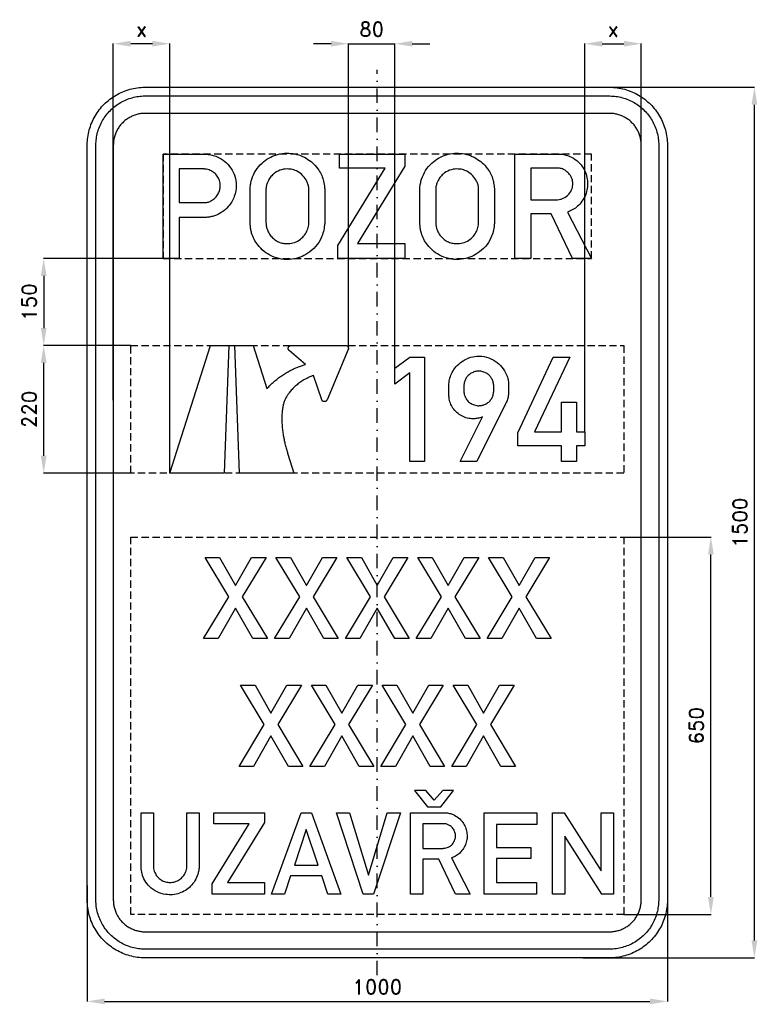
# Model space of a CAD drawing. Header units: millimetres. Extents: x -616 to 655, y -830 to 866.
import ezdxf

# ---------------------------------------------------------------- set-up
doc = ezdxf.new("R2010")
doc.units = ezdxf.units.MM
doc.header["$LTSCALE"] = 5
doc.linetypes.add('ČERCHOVANÁX2', pattern=[2, 1, -0.5, 0, -0.5])
doc.linetypes.add('ČÁRKOVANÁX2', pattern=[1.5, 1, -0.5])
doc.layers.add('Kóty', color=2, linetype='Continuous')
doc.layers.add('Značka', color=7, linetype='Continuous')
doc.styles.get("Standard").update_dxf_attribs({"font": 'romand.shx', "height": 25})
doc.dimstyles.get("Standard").update_dxf_attribs({"dimtxt": 25, "dimasz": 30, "dimexe": 0.18, "dimexo": 0.0625, "dimgap": 12.5, "dimtad": 1, "dimdec": 0, "dimzin": 0, "dimdsep": 46, "dimtxsty": 'Standard', "dimcen": 0.09, "dimadec": 0, "dimazin": 0, "dimtfac": 1, "dimtdec": 0, "dimtofl": 0, "dimtmove": 0, "dimatfit": 3, "dimfxl": 1, "dimtolj": 1, "dimtzin": 0, "dimarcsym": 0})

# ---------------------------------------------------------------- blocks, each defined once
blk = doc.blocks.new('*D0')
at = {"layer": 'Defpoints', "color": 0, "transparency": 16777216}
for p in [(425.0625, -25), (575, -25), (425, -675)]:
    blk.add_point(p, dxfattribs=at)
at = {"layer": 'Kóty', "color": 0, "lineweight": -2, "transparency": 16777216}
for p, q in [((425.125, -25), (575.18, -25)), ((575, -645), (575, -55)), ((425.0625, -675), (575.18, -675))]:
    blk.add_line(p, q, dxfattribs=at)
at = {"layer": 'Kóty', "color": 0, "transparency": 16777216}
for points in [[(570, -55), (580, -55), (575, -25)], [(570, -645), (580, -645), (575, -675)]]:
    blk.add_solid(points, dxfattribs=at)
at = {"layer": 'Kóty', "color": 0, "transparency": 16777216, "insert": (550, -350), "char_height": 25, "attachment_point": 5, "rotation": 90}
blk.add_mtext('\\A1;650', dxfattribs=at)
blk = doc.blocks.new('*D1')
at = {"layer": 'Defpoints', "color": 0, "transparency": 16777216}
for p in [(351.7, 750), (650, 750), (353.9, -750)]:
    blk.add_point(p, dxfattribs=at)
at = {"layer": 'Kóty', "color": 0, "lineweight": -2, "transparency": 16777216}
for p, q in [((351.8, 750), (650.2, 750)), ((650, -720), (650, 720)), ((354, -750), (650.2, -750))]:
    blk.add_line(p, q, dxfattribs=at)
at = {"layer": 'Kóty', "color": 0, "transparency": 16777216}
for points in [[(645, 720), (655, 720), (650, 750)], [(645, -720), (655, -720), (650, -750)]]:
    blk.add_solid(points, dxfattribs=at)
at = {"layer": 'Kóty', "color": 0, "transparency": 16777216, "insert": (625, 0), "char_height": 25, "attachment_point": 5, "rotation": 90}
blk.add_mtext('\\A1;1500', dxfattribs=at)
blk = doc.blocks.new('*D2')
at = {"layer": 'Defpoints', "color": 0, "transparency": 16777216}
for p in [(-575, 305), (-425, 305), (-425, 85)]:
    blk.add_point(p, dxfattribs=at)
at = {"layer": 'Kóty', "color": 0, "lineweight": -2, "transparency": 16777216}
for p, q in [((-425.0625, 305), (-575.18, 305)), ((-575, 115), (-575, 275)), ((-425.0625, 85), (-575.18, 85))]:
    blk.add_line(p, q, dxfattribs=at)
at = {"layer": 'Kóty', "color": 0, "transparency": 16777216}
for points in [[(-580, 275), (-570, 275), (-575, 305)], [(-580, 115), (-570, 115), (-575, 85)]]:
    blk.add_solid(points, dxfattribs=at)
at = {"layer": 'Kóty', "color": 0, "transparency": 16777216, "insert": (-600, 195), "char_height": 25, "attachment_point": 5, "rotation": 90}
blk.add_mtext('\\A1;220', dxfattribs=at)
blk = doc.blocks.new('*D3')
at = {"layer": 'Defpoints', "color": 0, "transparency": 16777216}
for p in [(-49.7, 825), (-49.7, 300), (30.3, 265.8)]:
    blk.add_point(p, dxfattribs=at)
at = {"layer": 'Kóty', "color": 0, "lineweight": -2, "transparency": 16777216}
for p, q in [((-79.7, 825), (-109.7, 825)), ((-49.7, 300.1), (-49.7, 825.2)), ((30.3, 265.8), (30.3, 825.2)), ((60.3, 825), (90.3, 825))]:
    blk.add_line(p, q, dxfattribs=at)
at = {"layer": 'Kóty', "color": 0, "transparency": 16777216}
for points in [[(-79.7, 830), (-79.7, 820), (-49.7, 825)], [(60.3, 830), (60.3, 820), (30.3, 825)]]:
    blk.add_solid(points, dxfattribs=at)
at = {"layer": 'Kóty', "color": 0, "transparency": 16777216, "insert": (-9.7, 850), "char_height": 25, "attachment_point": 5}
blk.add_mtext('\\A1;80', dxfattribs=at)
blk = doc.blocks.new('*D4')
at = {"layer": 'Defpoints', "color": 0, "transparency": 16777216}
for p in [(-455, 825), (-455, 210.9), (-357.7, 85)]:
    blk.add_point(p, dxfattribs=at)
at = {"layer": 'Kóty', "color": 0, "lineweight": -2, "transparency": 16777216}
for p, q in [((-455, 211), (-455, 825.2)), ((-387.7, 825), (-425, 825)), ((-357.7, 85.1), (-357.7, 825.2))]:
    blk.add_line(p, q, dxfattribs=at)
at = {"layer": 'Kóty', "color": 0, "transparency": 16777216}
for points in [[(-425, 830), (-425, 820), (-455, 825)], [(-387.7, 830), (-387.7, 820), (-357.7, 825)]]:
    blk.add_solid(points, dxfattribs=at)
at = {"layer": 'Kóty', "color": 0, "transparency": 16777216, "insert": (-406.4, 850), "char_height": 25, "attachment_point": 5}
blk.add_mtext('\\A1;x', dxfattribs=at)
blk = doc.blocks.new('*D5')
at = {"layer": 'Defpoints', "color": 0, "transparency": 16777216}
for p in [(455, 825), (357.725, 156.337), (455, 156.337)]:
    blk.add_point(p, dxfattribs=at)
at = {"layer": 'Kóty', "color": 0, "lineweight": -2, "transparency": 16777216}
for p, q in [((357.725, 156.3995), (357.725, 825.18)), ((387.725, 825), (425, 825)), ((455, 156.3995), (455, 825.18))]:
    blk.add_line(p, q, dxfattribs=at)
at = {"layer": 'Kóty', "color": 0, "transparency": 16777216}
for points in [[(387.725, 830), (387.725, 820), (357.725, 825)], [(425, 830), (425, 820), (455, 825)]]:
    blk.add_solid(points, dxfattribs=at)
at = {"layer": 'Kóty', "color": 0, "transparency": 16777216, "insert": (406.3625, 850), "char_height": 25, "attachment_point": 5}
blk.add_mtext('\\A1;x', dxfattribs=at)
blk = doc.blocks.new('*D6')
at = {"layer": 'Defpoints', "color": 0, "transparency": 16777216}
for p in [(-369.047, 455.02), (-575, 305), (-425, 305)]:
    blk.add_point(p, dxfattribs=at)
at = {"layer": 'Kóty', "color": 0, "lineweight": -2, "transparency": 16777216}
for p, q in [((-369.1095, 455.02), (-575.18, 455.02)), ((-575, 425.02), (-575, 335)), ((-425.0625, 305), (-575.18, 305))]:
    blk.add_line(p, q, dxfattribs=at)
at = {"layer": 'Kóty', "color": 0, "transparency": 16777216}
for points in [[(-580, 425.02), (-570, 425.02), (-575, 455.02)], [(-580, 335), (-570, 335), (-575, 305)]]:
    blk.add_solid(points, dxfattribs=at)
at = {"layer": 'Kóty', "color": 0, "transparency": 16777216, "insert": (-600, 380.01), "char_height": 25, "attachment_point": 5, "rotation": 90}
blk.add_mtext('\\A1;150', dxfattribs=at)
blk = doc.blocks.new('*D7')
at = {"layer": 'Defpoints', "color": 0, "transparency": 16777216}
for p in [(-500, -625.4), (500, -625.4), (500, -825)]:
    blk.add_point(p, dxfattribs=at)
at = {"layer": 'Kóty', "color": 0, "lineweight": -2, "transparency": 16777216}
for p, q in [((-500, -625.4), (-500, -825.2)), ((500, -625.4), (500, -825.2)), ((-470, -825), (470, -825))]:
    blk.add_line(p, q, dxfattribs=at)
at = {"layer": 'Kóty', "color": 0, "transparency": 16777216}
for points in [[(-470, -820), (-470, -830), (-500, -825)], [(470, -820), (470, -830), (500, -825)]]:
    blk.add_solid(points, dxfattribs=at)
at = {"layer": 'Kóty', "color": 0, "transparency": 16777216, "insert": (0, -800), "char_height": 25, "attachment_point": 5}
blk.add_mtext('\\A1;1000', dxfattribs=at)

msp = doc.modelspace()

# ---------------------------------------------------------------- linework, layer by layer
at = {"layer": 'Kóty'}
msp.add_lwpolyline([(-49.7, 825), (30.3, 825)], dxfattribs=at)
at = {"layer": 'Značka', "color": 6, "linetype": 'ČERCHOVANÁX2', "ltscale": 5}
msp.add_lwpolyline([(0, -780), (0, 780)], dxfattribs=at)
at = {"layer": 'Značka', "color": 3}
for points in [[(-400, -750), (-400.4, -750), (-400.8, -750, -0.03218), (-413.7, -749.1, -0.035443), (-426.4, -746.5, -0.036267), (-438.7, -742.3, -0.03442), (-450.2, -736.5, -0.033722), (-461, -729.3, -0.034085), (-470.7, -720.7, -0.034209), (-479.3, -711, -0.034229), (-486.5, -700.2, -0.034044), (-492.3, -688.7, -0.033412), (-496.5, -676.4, -0.034127), (-499.1, -663.7, -0.036745), (-500, -650.8), (-500, -650.4), (-500, -650), (-500, 650), (-500, 650.4), (-500, 650.8, -0.03218), (-499.1, 663.7, -0.035441), (-496.5, 676.4, -0.03627), (-492.3, 688.7, -0.034417), (-486.5, 700.2, -0.033719), (-479.3, 711, -0.034078), (-470.7, 720.7, -0.034208), (-461, 729.3, -0.034227), (-450.2, 736.5, -0.034051), (-438.7, 742.3, -0.033416), (-426.4, 746.5, -0.034129), (-413.7, 749.1, -0.036746), (-400.8, 750), (-400.4, 750), (-400, 750), (400, 750), (400.4, 750), (400.8, 750, -0.032179), (413.7, 749.1, -0.035451), (426.4, 746.5, -0.036282), (438.7, 742.3, -0.034425), (450.2, 736.5, -0.033731), (461, 729.3, -0.034081), (470.7, 720.7, -0.034214), (479.3, 711, -0.034229), (486.5, 700.2, -0.034034), (492.3, 688.7, -0.033411), (496.5, 676.4, -0.034122), (499.1, 663.7, -0.036741), (500, 650.8), (500, 650.4), (500, 650), (500, -650), (500, -650.4), (500, -650.8, -0.032179), (499.1, -663.7, -0.035442), (496.5, -676.4, -0.036264), (492.3, -688.7, -0.034415), (486.5, -700.2, -0.033719), (479.3, -711, -0.034086), (470.7, -720.7, -0.034205), (461, -729.3, -0.03423), (450.2, -736.5, -0.034046), (438.7, -742.3, -0.033413), (426.4, -746.5, -0.034127), (413.7, -749.1, -0.036745), (400.8, -750), (400.4, -750), (400, -750), (-400, -750)], [(-400, -735), (-400.3, -735), (-400.7, -735, -0.03218), (-411.6, -734.2, -0.035443), (-422.4, -732, -0.036267), (-432.9, -728.5, -0.03442), (-442.7, -723.5, -0.033721), (-451.9, -717.4, -0.034085), (-460.1, -710.1, -0.034209), (-467.4, -701.9, -0.034229), (-473.5, -692.7, -0.034045), (-478.4, -682.9, -0.033412), (-482, -672.4, -0.034127), (-484.3, -661.6, -0.036745), (-485, -650.7), (-485, -650.3), (-485, -650), (-485, 650), (-485, 650.3), (-485, 650.7, -0.032181), (-484.2, 661.6, -0.035444), (-482, 672.4, -0.036267), (-478.5, 682.9, -0.034419), (-473.5, 692.7, -0.033711), (-467.4, 701.8, -0.034078), (-460.1, 710.1, -0.034195), (-451.9, 717.4, -0.034219), (-442.7, 723.5, -0.034051), (-432.9, 728.4, -0.033409), (-422.4, 732, -0.034121), (-411.6, 734.3, -0.036745), (-400.7, 735), (-400.3, 735), (-400, 735), (400, 735), (400.3, 735), (400.7, 735, -0.032174), (411.6, 734.2, -0.03544), (422.4, 732, -0.036261), (432.9, 728.5, -0.03443), (442.7, 723.5, -0.033731), (451.9, 717.4, -0.03408), (460.1, 710.1, -0.034212), (467.4, 701.9, -0.03423), (473.5, 692.7, -0.034037), (478.4, 682.8, -0.033418), (482, 672.4, -0.034127), (484.3, 661.6, -0.036751), (485, 650.7), (485, 650.3), (485, 650), (485, -650), (485, -650.3), (485, -650.7, -0.032185), (484.2, -661.6, -0.03545), (482, -672.4, -0.036271), (478.5, -682.9, -0.034419), (473.5, -692.7, -0.033715), (467.4, -701.9, -0.034083), (460.1, -710.1, -0.034209), (451.9, -717.4, -0.034231), (442.7, -723.5, -0.034042), (432.9, -728.4, -0.033411), (422.4, -732, -0.034127), (411.6, -734.3, -0.036745), (400.7, -735), (400.3, -735), (400, -735), (-400, -735)], [(-400, -705), (400, -705), (400.2, -705), (400.4, -705, 0.03218), (407.5, -704.5, 0.035442), (414.5, -703.1, 0.036265), (421.3, -700.8, 0.034422), (427.6, -697.6, 0.033717), (433.6, -693.6, 0.034088), (438.9, -688.9, 0.034212), (443.6, -683.6, 0.034229), (447.6, -677.6, 0.034042), (450.7, -671.3, 0.033412), (453.1, -664.5, 0.034125), (454.5, -657.5, 0.036743), (455, -650.4), (455, -650.2), (455, -650), (455, 650), (455, 650.2), (455, 650.4, 0.032187), (454.5, 657.5, 0.035442), (453.1, 664.5, 0.036278), (450.8, 671.3, 0.034421), (447.6, 677.6, 0.033718), (443.6, 683.6, 0.034078), (438.9, 688.9, 0.034199), (433.6, 693.6, 0.034236), (427.6, 697.6, 0.03403), (421.3, 700.8, 0.033395), (414.5, 703.1, 0.034109), (407.5, 704.5, 0.036744), (400.4, 705), (400.2, 705), (400, 705), (-400, 705), (-400.2, 705), (-400.4, 705, 0.032171), (-407.5, 704.5, 0.035429), (-414.5, 703.1, 0.036266), (-421.3, 700.8, 0.034431), (-427.6, 697.6, 0.033735), (-433.6, 693.6, 0.034079), (-438.9, 688.9, 0.034224), (-443.6, 683.6, 0.034235), (-447.6, 677.6, 0.03404), (-450.7, 671.3, 0.033409), (-453.1, 664.5, 0.034125), (-454.5, 657.5, 0.036745), (-455, 650.4), (-455, 650.2), (-455, 650), (-455, -650), (-455, -650.2), (-455, -650.4, 0.03218), (-454.5, -657.5, 0.035443), (-453.1, -664.5, 0.036267), (-450.8, -671.3, 0.034421), (-447.6, -677.6, 0.033721), (-443.6, -683.6, 0.034084), (-438.9, -688.9, 0.034208), (-433.6, -693.6, 0.03423), (-427.6, -697.6, 0.034044), (-421.3, -700.7, 0.033412), (-414.5, -703.1, 0.034127), (-407.5, -704.5, 0.036745), (-400.4, -705), (-400.2, -705), (-400, -705)], [(-369, 455), (-369, 635), (-296.2, 635), (-295.2, 634.9), (-294.1, 634.7, -0.025334), (-284.9, 633.1, -0.042928), (-276, 630.1, -0.079586), (-262.7, 622.2, -0.076485), (-252.4, 610.5, -0.07689), (-245.7, 596.7, -0.075741), (-243.3, 581.4, -0.094028), (-246.6, 561.6, -0.098352), (-256.8, 544.4, -0.073285), (-267.7, 534.8, -0.067696), (-280.7, 528.5, -0.034228), (-287.5, 526.7, -0.037885), (-294.5, 525.8), (-295.6, 525.7), (-296.8, 525.7), (-341.5, 525.7), (-341.5, 455), (-369, 455)], [(-219.3, 573.9), (-219.3, 575.3, -0.004529), (-219.2, 576.8, -0.030679), (-218.1, 584.3, -0.031069), (-216.2, 591.7, -0.066298), (-209.3, 606.6, -0.068474), (-198.7, 619.1, -0.061858), (-187, 627.9, -0.059934), (-173.5, 633.5, -0.057352), (-159.7, 636.2, -0.057578), (-145.5, 635.6, -0.056916), (-132.1, 632.2, -0.057507), (-119.7, 625.8, -0.055384), (-109.2, 617.4, -0.053461), (-100.8, 606.9, -0.04303), (-95.8, 597.8, -0.048851), (-92.6, 588, -0.022723), (-91.6, 582.7, -0.012946), (-90.9, 577.3), (-90.8, 576.4), (-90.7, 575.5), (-90.7, 515.2), (-90.9, 513.8), (-91, 512.5, -0.035772), (-92.9, 501.3, -0.047844), (-96.7, 490.6, -0.078792), (-106.3, 475.5, -0.073102), (-120, 463.9, -0.060121), (-133.1, 457.3, -0.059851), (-147.3, 453.9, -0.071114), (-165, 454, -0.074186), (-181.9, 459.2, -0.066047), (-195.2, 467.3, -0.0617), (-206.1, 478.5, -0.04709), (-212.4, 488.1, -0.053874), (-216.6, 498.7, -0.030223), (-218.1, 505.7, -0.017682), (-219, 512.9), (-219.2, 514.5), (-219.3, 516.2), (-219.3, 573.9)], [(73.2, 573.9, -0.001515), (73.3, 575.3, -0.004509), (73.4, 576.8, -0.030687), (74.4, 584.3, -0.031077), (76.4, 591.7, -0.066302), (83.3, 606.6, -0.068475), (93.9, 619.1, -0.061853), (105.6, 627.9, -0.059934), (119, 633.5, -0.057351), (132.9, 636.2, -0.057578), (147, 635.6, -0.056915), (160.5, 632.2, -0.057506), (172.9, 625.8, -0.055384), (183.4, 617.4, -0.053458), (191.8, 606.9, -0.043022), (196.8, 597.8, -0.048842), (200, 588, -0.022712), (201, 582.7, -0.012946), (201.7, 577.3), (201.8, 576.4), (201.8, 575.5), (201.8, 515.2), (201.7, 513.8, -0.002788), (201.6, 512.5, -0.035777), (199.6, 501.3, -0.047844), (195.9, 490.6, -0.07879), (186.3, 475.5, -0.073101), (172.5, 463.9, -0.060122), (159.5, 457.3, -0.059852), (145.3, 453.9, -0.071114), (127.6, 454, -0.074187), (110.7, 459.2, -0.066046), (97.3, 467.3, -0.061699), (86.5, 478.5, -0.047092), (80.2, 488.1, -0.053874), (76, 498.7, -0.030215), (74.4, 505.7, -0.017678), (73.5, 512.9), (73.4, 514.5), (73.2, 516.2), (73.2, 573.9)], [(237.1, 455), (237.1, 635), (312.9, 635), (313.9, 635), (315, 635, -0.052893), (323.5, 633.7, -0.045262), (331.6, 630.8, -0.068749), (343.7, 623.6, -0.074101), (353.2, 613.3, -0.062847), (358.8, 603.2, -0.059666), (361.8, 591.9, -0.055135), (362.5, 581, -0.055181), (360.7, 570.2, -0.062311), (356.1, 558.7, -0.063044), (348.8, 548.7, -0.052736), (341.4, 541.9, -0.055204), (332.7, 536.9), (330.2, 535.8), (327.7, 534.9), (369, 455), (336.7, 455), (299.9, 532.1), (264.5, 532.1), (264.5, 455), (237.1, 455)], [(264.5, 610.7), (264.5, 556.2), (308.6, 556.2), (309.7, 556.2), (310.8, 556.3, 0.040824), (315.8, 557, 0.049409), (320.6, 558.7, 0.110766), (330, 565.6, 0.114769), (335.7, 575.8, 0.085169), (336.9, 583.8, 0.080074), (335.6, 591.8, 0.084077), (331.5, 599.7, 0.08123), (325.2, 605.9, 0.067126), (319.2, 609.2, 0.082147), (312.6, 610.7), (311.8, 610.7), (311, 610.7), (264.5, 610.7)], [(-341.5, 609.2), (-341.5, 551.3), (-298.8, 551.3), (-298, 551.3), (-297.2, 551.3, 0.067124), (-291.2, 552.3, 0.057708), (-285.6, 554.9, 0.071734), (-279.1, 559.8, 0.074484), (-274.3, 566.3, 0.068275), (-271.6, 573.1, 0.065314), (-270.8, 580.4, 0.077201), (-272.1, 589.2, 0.083747), (-276, 597, 0.073391), (-281.2, 602.6, 0.066076), (-287.8, 606.6, 0.042642), (-292.2, 608.3, 0.049269), (-296.9, 609.1), (-297.6, 609.1), (-298.3, 609.2), (-341.5, 609.2)], [(-191.9, 573.7), (-191.9, 516.2), (-191.8, 515.1), (-191.7, 514, 0.037596), (-190.8, 508.3, 0.041684), (-188.9, 502.8, 0.062903), (-184.7, 495.4, 0.060167), (-178.8, 489.2, 0.059426), (-171.9, 484.4, 0.064336), (-164.1, 481.6, 0.050523), (-157.6, 480.6, 0.044537), (-151, 480.9, 0.073895), (-140, 483.8, 0.085009), (-130.4, 490, 0.073632), (-124, 497.4, 0.063583), (-119.9, 506.2, 0.033197), (-118.6, 510.6, 0.042641), (-118, 515.2, 0.004526), (-118, 515.8, 0.001521), (-118, 516.3), (-118, 573.6, 0.002803), (-118, 574.6, 0.008372), (-118, 575.7, 0.062608), (-119, 581.9, 0.048319), (-121.4, 587.9, 0.076903), (-128.1, 597.6, 0.083772), (-137.4, 604.7, 0.069871), (-146, 608.1, 0.066666), (-155.3, 609.2, 0.088512), (-168.1, 606.9, 0.098119), (-179.1, 600.3, 0.062844), (-184.6, 594.4, 0.05139), (-188.6, 587.3, 0.039518), (-190.7, 581.6, 0.050753), (-191.8, 575.8, 0.007122), (-191.9, 574.8), (-191.9, 573.7)], [(100.7, 573.7), (100.7, 516.2), (100.7, 515.1), (100.8, 514, 0.037586), (101.8, 508.3, 0.041669), (103.7, 502.8, 0.062896), (107.9, 495.4, 0.060167), (113.8, 489.2, 0.059426), (120.7, 484.4, 0.064336), (128.5, 481.6, 0.050521), (135, 480.6, 0.044537), (141.5, 480.9, 0.073897), (152.6, 483.8, 0.085012), (162.2, 490, 0.073629), (168.5, 497.4, 0.063583), (172.7, 506.2, 0.033197), (174, 510.6, 0.042634), (174.5, 515.2, 0.004631), (174.6, 515.8, 0.001573), (174.6, 516.3), (174.6, 573.6, 0.002803), (174.6, 574.6, 0.008431), (174.6, 575.7, 0.062603), (173.6, 581.9, 0.048319), (171.2, 587.9, 0.076901), (164.5, 597.6, 0.083771), (155.2, 604.7, 0.069871), (146.6, 608.1, 0.066666), (137.3, 609.2, 0.088513), (124.5, 606.9, 0.098122), (113.5, 600.3, 0.062841), (108, 594.4, 0.05139), (104, 587.3, 0.039523), (101.8, 581.6, 0.050753), (100.8, 575.8, 0.007122), (100.7, 574.8, 0.00231), (100.7, 573.7)], [(-237.5, 85), (-245.5, 305), (-214, 305), (-190.3, 230.9), (-189.5, 231.7), (-188.6, 232.6, -0.014815), (-182.7, 238.5, -0.01553), (-176.5, 244.1, -0.014809), (-170.3, 249.1, -0.014249), (-163.8, 253.6, -0.0141), (-157.1, 257.9, -0.014415), (-150.2, 261.8, -0.011457), (-144.5, 264.6, -0.010966), (-138.7, 267.2, -0.0121), (-132.4, 269.7, -0.013501), (-126, 271.8), (-124.9, 272.2), (-123.7, 272.5), (-152, 296.3), (-152.1, 296.4), (-152.1, 296.4), (-152.4, 296.7), (-152.7, 297.1), (-153, 297.4), (-153.2, 297.8), (-153.3, 298.2), (-153.5, 298.5), (-153.6, 298.9), (-153.6, 299.2), (-153.7, 299.6), (-153.7, 299.9), (-153.7, 300), (-153.7, 300), (-153.7, 300.2, -0.005915), (-153.7, 300.3, -0.014744), (-153.7, 300.5), (-153.7, 300.8, -0.029655), (-153.5, 301.3), (-153.3, 301.9, -0.041609), (-153, 302.6), (-152.6, 303.2), (-152, 303.8), (-151.4, 304.2), (-150.9, 304.5), (-150.3, 304.8), (-149.7, 304.9), (-149, 305), (-148.9, 305), (-148.8, 305), (-54.7, 305), (-54.6, 305), (-54.4, 305), (-53.6, 304.9), (-52.8, 304.6), (-52.1, 304.3), (-51.5, 303.9), (-51, 303.3), (-50.5, 302.7), (-50.2, 302.2), (-50, 301.6, -0.041625), (-49.8, 300.8, -0.045516), (-49.7, 300, -0.013203), (-49.7, 299.8, -0.010909), (-49.7, 299.6), (-49.8, 299.4), (-49.8, 299.2), (-49.8, 299), (-49.9, 298.8), (-49.9, 298.6), (-50, 298.5), (-50, 298.3), (-50.1, 298.2), (-50.1, 298.1), (-50.1, 298.1), (-86.5, 211.4), (-86.6, 211.3), (-86.6, 211.2), (-86.9, 210.7), (-87.3, 210.2), (-87.7, 209.8), (-88.1, 209.4), (-88.6, 209.1), (-89.1, 208.8), (-89.5, 208.6), (-89.9, 208.5), (-90.4, 208.4), (-90.9, 208.4), (-91, 208.4), (-91.1, 208.4), (-91.2, 208.4), (-91.3, 208.4), (-91.5, 208.4), (-91.7, 208.4), (-92.1, 208.5), (-92.6, 208.6), (-93.2, 208.8), (-93.7, 209.1), (-94.2, 209.4), (-94.7, 209.8), (-95, 210.2), (-95.3, 210.6), (-95.5, 211.1), (-95.8, 211.5), (-95.8, 211.6), (-95.8, 211.7), (-109.8, 253.5), (-111, 253), (-112.3, 252.6, 0.022525), (-120.5, 248.9, 0.024403), (-128.4, 244.6, 0.023313), (-135.2, 240, 0.023934), (-141.5, 234.9, 0.024389), (-147, 229.5, 0.027812), (-151.9, 223.7, 0.022816), (-155.2, 218.9, 0.023847), (-158.1, 213.9, 0.027919), (-160.4, 208.5, 0.035329), (-162.1, 203), (-162.3, 202), (-162.5, 201), (-162.7, 200.2), (-162.9, 199.2), (-163.1, 198.2, 0.020221), (-164.1, 190.7, 0.017004), (-164.5, 183.2, 0.01513), (-164.5, 175.2, 0.012804), (-164.1, 167.2, 0.01218), (-163.2, 158.7, 0.011444), (-162, 150.2, 0.008894), (-160.7, 143.1, 0.008024), (-159.1, 136, 0.008852), (-157.2, 128.3, 0.009904), (-155, 120.7), (-154.6, 119.4), (-154.1, 118), (-143.6, 85), (-237.5, 85)], [(142.6, 105), (181.2, 181.9), (179, 181.2), (176.8, 180.5, -0.039135), (169.7, 179.1, -0.045944), (162.6, 178.9, -0.066136), (152.7, 180.7, -0.062039), (143.6, 184.9, -0.064468), (135.3, 191.2, -0.067514), (129, 199.5, -0.060707), (125.2, 207.9, -0.062867), (123.6, 216.9, -0.005515), (123.5, 217.9), (123.5, 218.9), (123.5, 236.3, -0.001914), (123.5, 237.6, -0.005596), (123.5, 238.9, -0.057672), (125.2, 249, -0.056066), (129, 258.5, -0.065501), (135.9, 268.7, -0.061131), (145.2, 276.9, -0.069349), (157.8, 283.6, -0.074505), (171.6, 286.5, -0.086604), (188.1, 285, -0.085334), (203.1, 278.1, -0.080124), (214.8, 267.7, -0.076174), (222.8, 254.3, -0.044505), (225.4, 246.5, -0.054997), (226.4, 238.5, -0.006125), (226.4, 237.4), (226.4, 236.3), (226.4, 224.3, -0.000626), (226.3, 223.3, -0.001984), (226.2, 222.3, -0.01523), (225.7, 218.2, -0.023864), (224.8, 214.2, -0.024139), (223.7, 210.5, -0.01981), (222.3, 207), (221.7, 205.7), (221.2, 204.5), (171.7, 105), (142.6, 105)], [(200.7, 225.7), (200.7, 236.4), (200.6, 237.2), (200.5, 238, 0.046139), (199, 244.1, 0.065929), (196.3, 249.6, 0.065632), (192.7, 253.9, 0.058916), (188.2, 257.3, 0.067217), (182, 259.9, 0.069352), (175.4, 260.8, 0.072204), (168.3, 260, 0.068716), (161.8, 257.2, 0.044858), (158.1, 254.7, 0.047777), (155, 251.6, 0.063436), (151.8, 246.6, 0.065649), (149.9, 241, 0.021327), (149.5, 238.7, 0.007112), (149.2, 236.3), (149.2, 225.9), (149.3, 224.6, 0.009309), (149.5, 223.3, 0.051254), (150.7, 218.3, 0.055524), (153, 213.6, 0.075002), (157.4, 208.1, 0.072368), (163.3, 204.2, 0.04409), (167.2, 202.6, 0.043734), (171.3, 201.6, 0.018572), (173.1, 201.4, 0.017909), (174.9, 201.4, 0.057595), (180.8, 202, 0.060863), (186.4, 204.1, 0.06928), (192, 207.6, 0.070579), (196.3, 212.6, 0.064053), (199.1, 218, 0.060747), (200.5, 224, 0.006596), (200.6, 224.8, 0.002256), (200.7, 225.7)]]:
    msp.add_lwpolyline(points, format="xyb", dxfattribs=at)
at = {"layer": 'Značka', "color": 6, "linetype": 'ČÁRKOVANÁX2', "ltscale": 2.5}
msp.add_lwpolyline([(-369, 455), (369, 455), (369, 635), (-369, 635)], close=True, dxfattribs=at)
at = {"layer": 'Značka', "color": 3}
for points in [[(-68.2, 455), (-68.2, 477.6), (13.7, 610.6), (-65, 610.6), (-65, 635), (47.7, 635), (47.7, 613.8), (-34.4, 480.8), (47.7, 480.8), (47.7, 455), (-68.2, 455)], [(-263.9, 85), (-357.7, 85), (-287.3, 305), (-255.8, 305), (-263.9, 85)], [(55.8, 105), (55.8, 257.7), (30.3, 238.4), (30.3, 265.8), (56.1, 285), (81.5, 285), (81.5, 105), (55.8, 105)], [(317.4, 105), (317.4, 132.2), (242.2, 132.2), (242.2, 154.6), (303.2, 284.8), (332.1, 284.8), (271.1, 156.3), (317.4, 156.3), (317.4, 207.6), (343.1, 207.5), (343.1, 156.3), (357.7, 156.3), (357.7, 132.2), (343.1, 132.2), (343.1, 105), (317.4, 105)], [(-299.3, -200), (-256, -128.1), (-296.9, -60), (-271.8, -60), (-244.4, -108.6), (-216.7, -60), (-191.8, -60), (-232.8, -128.1), (-189.4, -200), (-214.4, -200), (-244.4, -147.5), (-274.4, -200), (-299.3, -200)], [(-177.2, -200), (-133.8, -128.1), (-174.7, -60), (-149.6, -60), (-122.2, -108.6), (-94.6, -60), (-69.6, -60), (-110.6, -128.1), (-67.2, -200), (-92.2, -200), (-122.2, -147.5), (-152.2, -200), (-177.2, -200)], [(-55, -200), (-11.6, -128.1), (-52.6, -60), (-27.4, -60), (0, -108.6), (27.6, -60), (52.6, -60), (11.6, -128.1), (55, -200), (30, -200), (0, -147.5), (-30, -200), (-55, -200)], [(67.2, -200), (110.5, -128.1), (69.6, -60), (94.8, -60), (122.2, -108.6), (149.8, -60), (174.8, -60), (133.8, -128.1), (177.2, -200), (152.2, -200), (122.2, -147.5), (92.2, -200), (67.2, -200)], [(189.4, -200), (232.7, -128.1), (191.8, -60), (217, -60), (244.4, -108.6), (272, -60), (297, -60), (256, -128.1), (299.4, -200), (274.3, -200), (244.4, -147.5), (214.4, -200), (189.4, -200)], [(-238.3, -420), (-194.9, -348.1), (-235.8, -280), (-210.7, -280), (-183.3, -328.6), (-155.7, -280), (-130.7, -280), (-171.7, -348.1), (-128.3, -420), (-153.3, -420), (-183.3, -367.5), (-213.3, -420), (-238.3, -420)], [(-116.1, -420), (-72.7, -348.1), (-113.7, -280), (-88.5, -280), (-61.1, -328.6), (-33.5, -280), (-8.5, -280), (-49.5, -348.1), (-6.1, -420), (-31.1, -420), (-61.1, -367.5), (-91.1, -420), (-116.1, -420)], [(6.1, -420), (49.4, -348.1), (8.5, -280), (33.7, -280), (61.1, -328.6), (88.7, -280), (113.7, -280), (72.7, -348.1), (116.1, -420), (91.1, -420), (61.1, -367.5), (31.1, -420), (6.1, -420)], [(128.3, -420), (171.6, -348.1), (130.7, -280), (155.9, -280), (183.3, -328.6), (210.9, -280), (235.9, -280), (194.9, -348.1), (238.3, -420), (213.2, -420), (183.3, -367.5), (153.3, -420), (128.3, -420)]]:
    msp.add_lwpolyline(points, dxfattribs=at)
at = {"layer": 'Značka', "color": 6, "linetype": 'ČÁRKOVANÁX2', "ltscale": 2.5}
for points in [[(-425, 85), (-425, 305), (425, 305), (425, 85), (-425, 85)], [(-425, -675), (-425, -25), (425, -25), (425, -675), (-425, -675)]]:
    msp.add_lwpolyline(points, dxfattribs=at)
at = {"layer": 'Značka', "color": 1}
for points in [[(86.7, -489.5), (109.4, -489.5), (131.6, -461.5), (112.7, -461.6), (98.1, -478.5), (83.6, -461.6), (64.2, -461.5), (86.7, -489.5)], [(-284.5, -640), (-284.5, -622.4), (-220.7, -518.9), (-282, -518.9), (-282, -500), (-194.3, -500), (-194.3, -516.5), (-258.1, -619.9), (-194.3, -619.9), (-194.3, -640), (-284.5, -640)], [(-182.1, -640), (-131.3, -500), (-113.6, -500), (-62.9, -640), (-85.3, -640), (-95.8, -608.7), (-149.4, -608.7), (-159.7, -640), (-182.1, -640)], [(-24.1, -640), (-70.4, -500), (-47.7, -500), (-15.3, -607.6), (17.2, -500), (39.7, -500), (-6.5, -640), (-24.1, -640)], [(184.4, -640), (184.4, -500), (274.7, -500), (274.7, -520.2), (205.6, -520.2), (205.6, -560.1), (264.5, -560.1), (264.5, -578.9), (205.6, -578.9), (205.6, -620.1), (274.6, -620.1), (274.6, -640), (184.4, -640)], [(302.1, -640), (302.1, -500), (322.2, -500), (385.8, -599.9), (385.8, -500), (407.3, -500), (407.1, -640), (387, -640), (323.3, -540.2), (323.3, -640), (302.1, -640)], [(-102, -590.1), (-122.5, -528.6), (-143, -590.1), (-102, -590.1)]]:
    msp.add_lwpolyline(points, dxfattribs=at)
for points in [[(-407.3, -500), (-386, -500), (-386, -592.4), (-385.9, -593.1, 0.003919), (-385.9, -593.7, 0.039543), (-385.1, -598.4, 0.043686), (-383.5, -602.9, 0.079497), (-379, -610.1, 0.080044), (-372.3, -615.7, 0.074673), (-365.1, -618.9, 0.071356), (-357.3, -620, 0.077187), (-348.7, -618.8, 0.082092), (-340.9, -615.1, 0.077982), (-334.8, -609.5, 0.072581), (-330.6, -602.4, 0.046191), (-329, -597.8, 0.05459), (-328.4, -593), (-328.4, -592.6), (-328.4, -592.1), (-328.4, -500), (-307.3, -500), (-307.3, -592.4), (-307.3, -593.1, -0.004615), (-307.2, -593.9, -0.044944), (-307.9, -599.9, -0.033047), (-309.4, -605.8, -0.05764), (-314.3, -617, -0.066494), (-321.8, -626.6, -0.064403), (-330.7, -633.8, -0.060337), (-341.2, -638.6, -0.061462), (-352.8, -641.1, -0.061737), (-364.7, -640.7, -0.080256), (-379.6, -636.2, -0.084185), (-392.4, -627.1, -0.072646), (-400.6, -616.8, -0.072796), (-405.5, -604.7, -0.029071), (-406.6, -599.2, -0.022449), (-407.2, -593.6), (-407.2, -593), (-407.3, -592.4), (-407.3, -500)], [(57.2, -640), (57.2, -500), (116.2, -500), (117, -500, -0.005426), (117.9, -500, -0.052876), (124.5, -501, -0.045257), (130.8, -503.2, -0.068752), (140.1, -508.8, -0.074107), (147.5, -516.8, -0.062848), (151.9, -524.7, -0.059662), (154.3, -533.5, -0.055136), (154.8, -542, -0.05518), (153.4, -550.4, -0.062308), (149.8, -559.3, -0.063046), (144.2, -567.1, -0.052741), (138.3, -572.4, -0.055198), (131.6, -576.3, -0.011424), (129.7, -577.1, -0.003811), (127.8, -577.9), (159.9, -640), (134.7, -640), (106.1, -580), (78.5, -580), (78.5, -640), (57.2, -640)], [(78.5, -518.9), (78.5, -561.3), (112.9, -561.3), (113.8, -561.3, 0.005988), (114.6, -561.2, 0.040793), (118.5, -560.6, 0.049419), (122.2, -559.3, 0.110772), (129.5, -554, 0.114761), (133.9, -546, 0.085168), (134.9, -539.8, 0.080084), (133.8, -533.6, 0.084083), (130.7, -527.5, 0.081231), (125.7, -522.6, 0.067106), (121.1, -520, 0.082126), (116, -518.9, 0.008052), (115.4, -518.9), (114.8, -518.9), (78.5, -518.9)]]:
    msp.add_lwpolyline(points, format="xyb", dxfattribs=at)

# ---------------------------------------------------------------- dimensions: what is measured, and where the dimension line sits
at = {"layer": 'Kóty'}
for base, p1, p2, picture, middle in [((-455, 825), (-357.7, 85), (-455, 210.9), '*D4', (-406.4, 850)), ((455, 825), (357.7, 156.3), (455, 156.3), '*D5', (406.4, 850))]:
    dim = msp.add_linear_dim(base=base, p1=p1, p2=p2, text='x', dimstyle='Standard', dxfattribs=at)
    dim.commit()
    dim.dimension.update_dxf_attribs({"geometry": picture, "text_midpoint": middle})
for base, p1, p2, picture, middle in [((-49.7, 825), (30.3, 265.8), (-49.7, 300), '*D3', (-9.7, 850)), ((500, -825), (-500, -625.4), (500, -625.4), '*D7', (0, -800))]:
    dim = msp.add_linear_dim(base=base, p1=p1, p2=p2, dimstyle='Standard', dxfattribs=at)
    dim.commit()
    dim.dimension.update_dxf_attribs({"geometry": picture, "text_midpoint": middle})
for base, p1, p2, picture, middle in [((650, 750), (353.9, -750), (351.7, 750), '*D1', (625, 0)), ((-575, 305), (-369, 455), (-425, 305), '*D6', (-600, 380)), ((-575, 305), (-425, 85), (-425, 305), '*D2', (-600, 195)), ((575, -25), (425, -675), (425.1, -25), '*D0', (550, -350))]:
    dim = msp.add_linear_dim(base=base, p1=p1, p2=p2, angle=90, dimstyle='Standard', dxfattribs=at)
    dim.commit()
    dim.dimension.update_dxf_attribs({"geometry": picture, "text_midpoint": middle})

doc.saveas('drawing.dxf')
